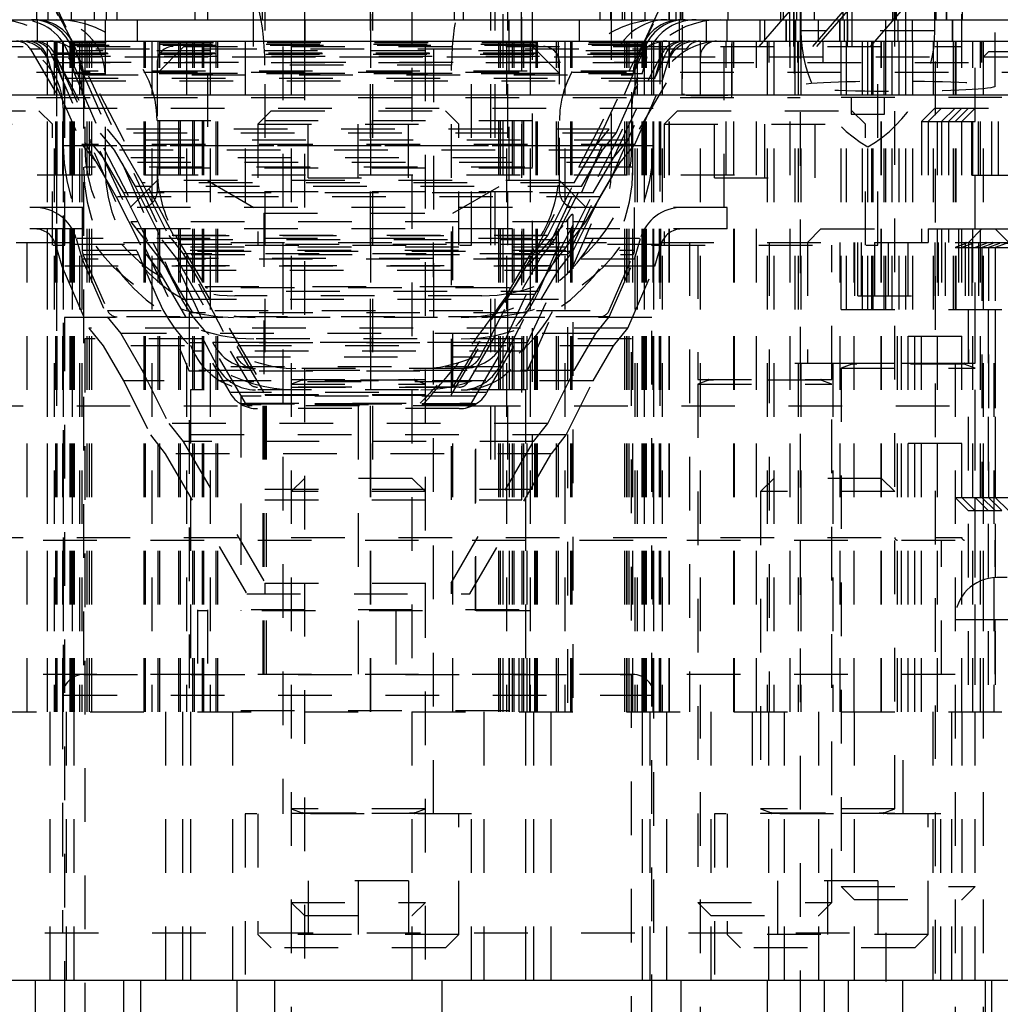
# Model space of a CAD drawing. Header units: inches. Extents: x 1772 to 2706, y -534 to -52.
# Tile 90 of 256: x 1942.15 to 1943.98, y -523.51 to -521.68. Entities that reach past the tile are written whole.
import ezdxf

# ---------------------------------------------------------------- set-up
doc = ezdxf.new("R2010")
doc.units = ezdxf.units.IN
doc.header["$LTSCALE"] = 0.5
doc.header["$MEASUREMENT"] = 0
doc.linetypes.add('HIDDEN', pattern=[0.225, 0.15, -0.075])
doc.layers.add('SID-M-H', color=4, linetype='HIDDEN')
doc.layers.add('SID-M-S', color=105, linetype='Continuous')

msp = doc.modelspace()

# ---------------------------------------------------------------- linework, layer by layer
at = {"layer": 'SID-M-H'}
for p, q in [((1943.59612, -521.67628), (1943.59612, -516.69628)), ((1943.97112, -521.80031), (1943.97112, -516.69628)), ((1942.18362, -519.19628), (1942.18362, -521.67628)), ((1942.60912, -519.19628), (1942.60912, -522.57128)), ((1942.60962, -519.19628), (1942.60962, -522.57128)), ((1942.8058, -519.19628), (1942.8058, -522.55128)), ((1942.80707, -522.96628), (1942.80707, -519.19628)), ((1942.80997, -519.19628), (1942.80997, -522.57128)), ((1943.02983, -519.19628), (1943.02983, -522.57128)), ((1943.03818, -519.19628), (1943.03818, -522.57128)), ((1943.05347, -522.96628), (1943.05347, -519.19628)), ((1943.06204, -519.19628), (1943.06204, -522.55128)), ((1943.08862, -522.57128), (1943.08862, -519.19628)), ((1943.10862, -522.55128), (1943.10862, -519.19628)), ((1943.38362, -519.19628), (1943.38362, -521.67628)), ((1943.57112, -521.67628), (1943.57112, -519.19628)), ((1943.78362, -521.72628), (1943.78362, -519.19628)), ((1943.90862, -522.96628), (1943.90862, -519.19628)), ((1942.27362, -520.47628), (1942.27362, -521.91128)), ((1942.31162, -520.47628), (1942.31162, -521.95128)), ((1943.25562, -521.95128), (1943.25562, -520.47628)), ((1943.29362, -521.91128), (1943.29362, -520.47628)), ((1942.17862, -520.67628), (1942.17862, -521.67628)), ((1942.19112, -520.67628), (1942.19112, -521.67628)), ((1942.20362, -520.67628), (1942.20362, -521.67628)), ((1942.28662, -520.67628), (1942.28662, -521.67628)), ((1943.28062, -521.67628), (1943.28062, -520.67628)), ((1943.36362, -521.67628), (1943.36362, -520.67628)), ((1943.37612, -521.67628), (1943.37612, -520.67628)), ((1943.38862, -521.67628), (1943.38862, -520.67628)), ((1943.57612, -521.67628), (1943.57612, -520.67628)), ((1943.60112, -521.67628), (1943.60112, -520.67628)), ((1943.78502, -521.67628), (1943.78502, -520.67628)), ((1943.91002, -521.67628), (1943.91002, -520.67628)), ((1942.68312, -520.72628), (1942.68312, -523.46628)), ((1942.88412, -523.46628), (1942.88412, -520.72628)), ((1943.46562, -522.02628), (1943.46562, -520.86767)), ((1943.38712, -520.88638), (1943.38712, -521.82128)), ((1943.48012, -521.82128), (1943.48012, -520.88638)), ((1942.47912, -520.97628), (1942.47912, -521.72628)), ((1942.50237, -520.97628), (1942.50237, -521.97628)), ((1942.58812, -521.72628), (1942.58812, -520.97628)), ((1942.97912, -520.97628), (1942.97912, -521.72628)), ((1943.06487, -521.97628), (1943.06487, -520.97628)), ((1943.08812, -521.72628), (1943.08812, -520.97628)), ((1943.38662, -520.97717), (1943.38662, -521.81604)), ((1943.48062, -521.81604), (1943.48062, -520.97717)), ((1943.58812, -521.72628), (1943.58812, -520.97628)), ((1942.20454, -521.17628), (1942.20454, -521.67628)), ((1942.24862, -521.17628), (1942.24862, -521.67628)), ((1942.31341, -521.17628), (1942.31341, -521.67628)), ((1942.33362, -521.17628), (1942.33362, -521.67628)), ((1943.23362, -521.17628), (1943.23362, -521.67628)), ((1943.25384, -521.17628), (1943.25384, -521.67628)), ((1943.31862, -521.67628), (1943.31862, -521.17628)), ((1943.3627, -521.17628), (1943.3627, -521.67628)), ((1943.60862, -521.23428), (1943.60862, -521.69678)), ((1943.85862, -521.69678), (1943.85862, -521.23428)), ((1943.60762, -521.24852), (1943.60762, -524.05428)), ((1943.85962, -524.05428), (1943.85962, -521.24852)), ((1943.68712, -521.34138), (1943.68712, -521.67628)), ((1943.78012, -521.67628), (1943.78012, -521.34138)), ((1943.78712, -521.34138), (1943.78712, -521.67628)), ((1943.88012, -521.67628), (1943.88012, -521.34138)), ((1943.47312, -521.67628), (1943.47312, -521.37229)), ((1943.68662, -521.40717), (1943.68662, -521.67628)), ((1943.78062, -521.67628), (1943.78062, -521.40717)), ((1943.78662, -521.40717), (1943.78662, -521.67628)), ((1943.88062, -521.67628), (1943.88062, -521.40717)), ((1943.90956, -521.40628), (1943.90956, -521.67628)), ((1942.29195, -521.67628), (1942.29195, -521.42628)), ((1942.60412, -521.42628), (1942.60412, -521.67628)), ((1942.96312, -521.67628), (1942.96312, -521.42628)), ((1943.27529, -521.42628), (1943.27529, -521.67628)), ((1943.63429, -521.67628), (1943.63429, -521.42628)), ((1943.60662, -521.47925), (1943.60662, -521.67628)), ((1943.86062, -521.67628), (1943.86062, -521.47925)), ((1942.18362, -521.57705), (1942.4472, -522.18213)), ((1943.12004, -522.18213), (1943.38362, -521.57705)), ((1942.19612, -521.59982), (1942.51199, -522.2772)), ((1943.05525, -522.2772), (1943.37112, -521.59982)), ((1942.20862, -521.63645), (1942.55652, -522.30475)), ((1943.01073, -522.30475), (1943.35862, -521.63645)), ((1942.68362, -521.65073), (1942.68362, -521.72628)), ((1942.88362, -521.65073), (1942.88362, -521.72628)), ((1943.59531, -521.65129), (1943.53037, -521.72628)), ((1943.59531, -521.72628), (1943.59531, -521.65129)), ((1943.69531, -521.65129), (1943.63037, -521.72628)), ((1943.63862, -521.72628), (1943.70404, -521.65073)), ((1943.69531, -521.72628), (1943.69531, -521.65129)), ((1943.70404, -521.72628), (1943.70404, -521.65073)), ((1943.73862, -521.72628), (1943.80404, -521.65073)), ((1943.80404, -521.72628), (1943.80404, -521.65073)), ((1942.18558, -521.71628), (1942.18558, -521.67628)), ((1942.37112, -521.67628), (1942.37112, -521.71628)), ((1942.68358, -521.67628), (1942.68358, -521.71628)), ((1942.68366, -521.67628), (1942.68366, -521.71628)), ((1942.88359, -521.67628), (1942.88359, -521.71628)), ((1942.88366, -521.67628), (1942.88366, -521.71628)), ((1943.19612, -521.71628), (1943.19612, -521.67628)), ((1943.38167, -521.67628), (1943.38167, -521.71628)), ((1943.43192, -521.67628), (1943.43192, -521.71628)), ((1943.47112, -521.71628), (1943.47112, -521.67628)), ((1943.53192, -521.67628), (1943.53192, -521.71628)), ((1943.54087, -521.67628), (1943.54087, -521.71628)), ((1943.58074, -521.67628), (1943.58074, -521.71628)), ((1943.58106, -521.67628), (1943.58106, -521.71628)), ((1943.59612, -521.67628), (1943.59612, -521.80031)), ((1943.59868, -521.67628), (1943.59868, -521.71628)), ((1943.64087, -521.67628), (1943.64087, -521.71628)), ((1943.68074, -521.67628), (1943.68074, -521.71628)), ((1943.6811, -521.67628), (1943.6811, -521.71628)), ((1943.68917, -521.67628), (1943.68917, -521.71628)), ((1943.6895, -521.67628), (1943.6895, -521.71628)), ((1943.69638, -521.71628), (1943.69638, -521.67628)), ((1943.76689, -521.71628), (1943.76689, -521.67628)), ((1943.76728, -521.71628), (1943.76728, -521.67628)), ((1943.78914, -521.67628), (1943.78914, -521.71628)), ((1943.7895, -521.67628), (1943.7895, -521.71628)), ((1943.81698, -521.71628), (1943.81698, -521.67628)), ((1943.8915, -521.71628), (1943.8915, -521.67628)), ((1943.89189, -521.71628), (1943.89189, -521.67628)), ((1943.85672, -521.69678), (1943.61052, -521.69678)), ((1941.65862, -521.72628), (1943.90862, -521.72628)), ((1942.20349, -521.71628), (1942.20349, -522.96628)), ((1942.20402, -522.96628), (1942.20402, -521.71628)), ((1942.21694, -521.71628), (1942.21694, -522.96628)), ((1942.21992, -522.96628), (1942.21992, -521.71628)), ((1942.22196, -522.96628), (1942.22196, -521.71628)), ((1942.23263, -522.96628), (1942.23263, -521.71628)), ((1942.23348, -521.71628), (1942.23348, -522.96628)), ((1942.23685, -522.09628), (1942.23685, -521.71628)), ((1942.24636, -522.96628), (1942.24636, -521.71628)), ((1943.31903, -521.72433), (1942.24821, -521.72433)), ((1942.24822, -522.96628), (1942.24822, -521.71628)), ((1942.24967, -522.96628), (1942.24967, -521.71628)), ((1942.25045, -521.71628), (1942.25045, -522.96628)), ((1942.25047, -522.96628), (1942.25047, -521.71628)), ((1942.25048, -522.96628), (1942.25048, -521.71628)), ((1942.25183, -522.96628), (1942.25183, -521.71628)), ((1942.25332, -521.72247), (1942.25768, -521.73412)), ((1943.31366, -521.71934), (1942.25359, -521.71934)), ((1942.25446, -522.96628), (1942.25446, -521.71628)), ((1943.31212, -521.72247), (1942.25513, -521.72247)), ((1942.26401, -521.71628), (1942.26401, -522.96628)), ((1942.26823, -521.71628), (1942.26823, -522.96628)), ((1942.27844, -522.96628), (1942.27844, -521.71628)), ((1942.28244, -522.96628), (1942.28244, -521.71628)), ((1942.28277, -522.96628), (1942.28277, -521.71628)), ((1942.28677, -522.96628), (1942.28677, -521.71628)), ((1942.38468, -522.96628), (1942.38468, -521.71628)), ((1942.38723, -522.96628), (1942.38723, -521.71628)), ((1942.39875, -521.71628), (1942.39875, -522.96628)), ((1942.45862, -521.72628), (1942.40862, -521.77628)), ((1942.41063, -522.96628), (1942.41063, -521.71628)), ((1942.41393, -522.96628), (1942.41393, -521.71628)), ((1942.44937, -522.96628), (1942.44937, -521.71628)), ((1942.45209, -522.96628), (1942.45209, -521.71628)), ((1942.46347, -521.71628), (1942.46347, -522.96628)), ((1942.47495, -522.96628), (1942.47495, -521.71628)), ((1942.47826, -522.96628), (1942.47826, -521.71628)), ((1942.49313, -522.96628), (1942.49313, -521.71628)), ((1942.49594, -522.96628), (1942.49594, -521.71628)), ((1942.50721, -521.71628), (1942.50721, -522.96628)), ((1942.51849, -522.96628), (1942.51849, -521.71628)), ((1942.52179, -522.96628), (1942.52179, -521.71628)), ((1942.57262, -521.71628), (1942.57262, -522.09628)), ((1942.643, -521.72628), (1942.643, -522.23012)), ((1942.65862, -521.71628), (1942.65862, -524.02828)), ((1942.90862, -524.02828), (1942.90862, -521.71628)), ((1942.92425, -522.23012), (1942.92425, -521.72628)), ((1942.99462, -522.09628), (1942.99462, -521.71628)), ((1943.04545, -522.96628), (1943.04545, -521.71628)), ((1943.04876, -522.96628), (1943.04876, -521.71628)), ((1943.06004, -521.71628), (1943.06004, -522.96628)), ((1943.0713, -522.96628), (1943.0713, -521.71628)), ((1943.07411, -522.96628), (1943.07411, -521.71628)), ((1943.08898, -522.96628), (1943.08898, -521.71628)), ((1943.09229, -522.96628), (1943.09229, -521.71628)), ((1943.10378, -521.71628), (1943.10378, -522.96628)), ((1943.15862, -521.77628), (1943.10862, -521.72628)), ((1943.11515, -522.96628), (1943.11515, -521.71628)), ((1943.11787, -522.96628), (1943.11787, -521.71628)), ((1943.15331, -522.96628), (1943.15331, -521.71628)), ((1943.15662, -522.96628), (1943.15662, -521.71628)), ((1943.16849, -521.71628), (1943.16849, -522.96628)), ((1943.18001, -522.96628), (1943.18001, -521.71628)), ((1943.18256, -522.96628), (1943.18256, -521.71628)), ((1943.28048, -522.96628), (1943.28048, -521.71628)), ((1943.28447, -522.96628), (1943.28447, -521.71628)), ((1943.28481, -522.96628), (1943.28481, -521.71628)), ((1943.2888, -522.96628), (1943.2888, -521.71628)), ((1943.29901, -521.71628), (1943.29901, -522.96628)), ((1943.30324, -521.71628), (1943.30324, -522.96628)), ((1943.30956, -521.73412), (1943.31393, -521.72247)), ((1943.31279, -522.96628), (1943.31279, -521.71628)), ((1943.31542, -522.96628), (1943.31542, -521.71628)), ((1943.31677, -522.96628), (1943.31677, -521.71628)), ((1943.31677, -521.71628), (1943.31677, -522.96628)), ((1943.31679, -522.96628), (1943.31679, -521.71628)), ((1943.31757, -522.96628), (1943.31757, -521.71628)), ((1943.31902, -522.96628), (1943.31902, -521.71628)), ((1943.32088, -522.96628), (1943.32088, -521.71628)), ((1943.33039, -521.71628), (1943.33039, -522.09628)), ((1943.33376, -521.71628), (1943.33376, -522.96628)), ((1943.33461, -522.96628), (1943.33461, -521.71628)), ((1943.34528, -522.96628), (1943.34528, -521.71628)), ((1943.34733, -522.96628), (1943.34733, -521.71628)), ((1943.3503, -521.71628), (1943.3503, -522.96628)), ((1943.36322, -522.96628), (1943.36322, -521.71628)), ((1943.36376, -522.96628), (1943.36376, -521.71628)), ((1943.42112, -521.71628), (1943.42112, -523.86628)), ((1943.46962, -521.96628), (1943.46962, -521.71628)), ((1943.48362, -522.96628), (1943.48362, -521.71628)), ((1943.52612, -522.96628), (1943.52612, -521.71628)), ((1943.54612, -521.71628), (1943.54612, -522.96628)), ((1943.54899, -521.71628), (1943.54899, -521.75628)), ((1943.55812, -521.71628), (1943.55812, -522.96628)), ((1943.58862, -522.96628), (1943.58862, -521.71628)), ((1943.59762, -521.71628), (1943.59762, -522.31628)), ((1943.60263, -521.71628), (1943.60263, -521.75628)), ((1943.60362, -521.71628), (1943.60362, -522.96628)), ((1943.60862, -521.71628), (1943.60862, -522.96628)), ((1943.6501, -521.75628), (1943.6501, -521.71628)), ((1943.68362, -522.21628), (1943.68362, -521.71628)), ((1943.69362, -522.21628), (1943.69362, -521.71628)), ((1943.72362, -522.21628), (1943.72362, -521.71628)), ((1943.73362, -522.21628), (1943.73362, -521.71628)), ((1943.74044, -521.71628), (1943.74044, -522.21628)), ((1943.74362, -522.21628), (1943.74362, -521.71628)), ((1943.75239, -522.09628), (1943.75239, -521.71628)), ((1943.75862, -522.96628), (1943.75862, -521.71628)), ((1943.75912, -522.96628), (1943.75912, -521.71628)), ((1943.76306, -521.71628), (1943.76306, -522.21628)), ((1943.76707, -522.21628), (1943.76707, -521.71628)), ((1943.77848, -521.71628), (1943.77848, -522.21628)), ((1943.79115, -521.71628), (1943.79115, -522.21628)), ((1943.80381, -521.71628), (1943.80381, -522.21628)), ((1943.81648, -521.71628), (1943.81648, -522.21628)), ((1943.85612, -522.21628), (1943.85612, -521.71628)), ((1943.86362, -522.96628), (1943.86362, -521.71628)), ((1943.89241, -521.71628), (1943.89241, -522.21628)), ((1943.89612, -521.71628), (1943.89612, -526.46628)), ((1943.89762, -521.71628), (1943.89762, -522.31628)), ((1943.92928, -522.96628), (1943.92928, -521.71628)), ((1943.93362, -523.46628), (1943.93362, -521.71628)), ((1943.94362, -522.96628), (1943.94362, -521.71628)), ((1943.94612, -521.75628), (1943.94612, -521.71628)), ((1943.94862, -521.71628), (1943.94862, -523.92628)), ((1944.44862, -521.74628), (1941.11862, -521.74628)), ((1942.1723, -521.73119), (1942.35971, -522.0532)), ((1943.3945, -521.73119), (1942.17275, -521.73119)), ((1942.20364, -521.7452), (1943.36361, -521.7452)), ((1942.20364, -521.7452), (1942.21685, -521.79104)), ((1942.21111, -521.7403), (1943.35614, -521.7403)), ((1942.21111, -521.7403), (1942.46862, -522.33145)), ((1942.21629, -521.73781), (1943.35095, -521.73781)), ((1942.21629, -521.73781), (1942.52104, -522.32322)), ((1942.21706, -521.73937), (1943.35018, -521.73937)), ((1942.21706, -521.73937), (1942.21925, -521.7452)), ((1942.21706, -521.73937), (1942.47574, -522.29411)), ((1942.21925, -521.7452), (1942.23099, -521.78595)), ((1942.21925, -521.7452), (1942.22004, -521.74847)), ((1942.22004, -521.74847), (1942.22081, -521.75628)), ((1942.2452, -521.74497), (1942.25456, -521.77746)), ((1943.32161, -521.74497), (1942.24563, -521.74497)), ((1942.25768, -521.73412), (1942.2687, -521.77236)), ((1943.30777, -521.73412), (1942.25948, -521.73412)), ((1943.04621, -522.32322), (1943.35095, -521.73781)), ((1943.09151, -522.29411), (1943.35018, -521.73937)), ((1943.09862, -522.33145), (1943.35614, -521.7403)), ((1943.20753, -522.0532), (1943.39495, -521.73119)), ((1943.29854, -521.77236), (1943.30956, -521.73412)), ((1943.31268, -521.77746), (1943.32205, -521.74497)), ((1943.33625, -521.78595), (1943.348, -521.7452)), ((1943.34643, -521.75628), (1943.3472, -521.74847)), ((1943.3472, -521.74847), (1943.348, -521.7452)), ((1943.348, -521.7452), (1943.35018, -521.73937)), ((1943.3504, -521.79104), (1943.36361, -521.7452)), ((1943.78362, -523.14697), (1943.78362, -521.74628)), ((1943.95862, -521.73628), (1943.94862, -521.74628)), ((1944.43862, -521.73628), (1943.95862, -521.73628)), ((1941.62112, -521.75628), (1943.94612, -521.75628)), ((1943.36048, -521.75605), (1942.20676, -521.75605)), ((1942.22081, -521.75628), (1942.22081, -522.39628)), ((1942.40862, -521.75628), (1942.40862, -521.99628)), ((1942.95585, -521.76128), (1942.61139, -521.76128)), ((1942.95762, -522.57128), (1942.95762, -521.76128)), ((1943.15862, -521.99628), (1943.15862, -521.75628)), ((1943.34643, -522.39628), (1943.34643, -521.75628)), ((1940.78362, -521.77411), (1944.78362, -521.77411)), ((1943.31268, -521.77746), (1942.25456, -521.77746)), ((1942.25456, -521.77746), (1942.30271, -521.88799)), ((1943.29854, -521.77236), (1942.2687, -521.77236)), ((1942.27162, -521.77928), (1942.27162, -522.96628)), ((1942.27337, -521.77928), (1943.29387, -521.77928)), ((1943.15862, -521.77628), (1942.40862, -521.77628)), ((1943.26453, -521.88799), (1943.31268, -521.77746)), ((1943.29562, -522.96628), (1943.29562, -521.77928)), ((1943.3504, -521.79104), (1942.21685, -521.79104)), ((1942.21685, -521.79104), (1942.26823, -521.90899)), ((1943.33625, -521.78595), (1942.23099, -521.78595)), ((1943.29902, -521.90899), (1943.3504, -521.79104)), ((1940.78362, -521.82128), (1943.60762, -521.82128)), ((1944.78362, -521.82128), (1943.60762, -521.82128)), ((1943.70262, -521.82128), (1943.70262, -521.85228)), ((1943.76462, -521.85228), (1943.76462, -521.82128)), ((1941.86335, -521.84628), (1942.18835, -521.84628)), ((1942.21335, -521.87128), (1942.18835, -521.84628)), ((1942.23362, -521.84128), (1942.23362, -522.96628)), ((1942.23407, -521.84128), (1943.33318, -521.84128)), ((1942.62112, -521.84628), (1942.59612, -521.87128)), ((1942.62112, -521.84628), (1942.94612, -521.84628)), ((1942.68987, -521.97128), (1942.68987, -521.84628)), ((1942.78362, -521.97128), (1942.78362, -521.84628)), ((1942.87737, -521.97128), (1942.87737, -521.84628)), ((1942.97112, -521.87128), (1942.94612, -521.84628)), ((1943.33362, -522.96628), (1943.33362, -521.84128)), ((1943.37889, -521.84628), (1943.35389, -521.87128)), ((1943.37889, -521.84628), (1943.70389, -521.84628)), ((1943.44764, -521.97128), (1943.44764, -521.84628)), ((1943.54139, -521.97128), (1943.54139, -521.84628)), ((1943.63514, -521.97128), (1943.63514, -521.84628)), ((1943.70262, -521.85228), (1943.76462, -521.85228)), ((1943.72889, -521.87128), (1943.70389, -521.84628)), ((1943.85862, -521.84128), (1943.83362, -521.86628)), ((1943.87112, -521.84128), (1943.84612, -521.86628)), ((1943.85862, -521.84128), (1944.34612, -521.84128)), ((1943.89612, -521.84128), (1943.87112, -521.86628)), ((1943.90862, -521.84128), (1943.88362, -521.86628)), ((1943.92112, -521.84128), (1943.89612, -521.86628)), ((1943.93362, -521.84128), (1943.90862, -521.86628)), ((1943.92737, -521.96628), (1943.92737, -521.84128)), ((1943.93987, -521.96628), (1943.93987, -521.84128)), ((1943.96487, -521.96628), (1943.96487, -521.84128)), ((1943.97737, -521.96628), (1943.97737, -521.84128)), ((1941.83835, -521.87128), (1942.21335, -521.87128)), ((1942.21335, -522.09628), (1942.21335, -521.87128)), ((1942.40862, -521.86428), (1943.15862, -521.86428)), ((1942.59612, -521.87128), (1942.97112, -521.87128)), ((1942.59612, -521.87128), (1942.59612, -522.09628)), ((1942.97112, -522.09628), (1942.97112, -521.87128)), ((1943.35389, -521.87128), (1943.72889, -521.87128)), ((1943.35389, -521.87128), (1943.35389, -522.09628)), ((1943.72889, -522.09628), (1943.72889, -521.87128)), ((1943.83362, -521.86628), (1944.37112, -521.86628)), ((1943.83362, -521.86628), (1943.83362, -522.09128)), ((1943.84612, -521.86628), (1943.84612, -522.09128)), ((1943.87112, -521.86628), (1943.87112, -522.21628)), ((1943.88362, -521.86628), (1943.88362, -522.09128)), ((1943.26453, -521.88799), (1942.30271, -521.88799)), ((1942.30271, -521.88799), (1942.32853, -521.91972)), ((1943.2516, -521.88012), (1942.31565, -521.88012)), ((1942.31565, -521.88012), (1942.34091, -521.91117)), ((1943.22633, -521.91117), (1943.2516, -521.88012)), ((1943.23871, -521.91972), (1943.26453, -521.88799)), ((1943.33318, -521.91128), (1942.23407, -521.91128)), ((1943.29902, -521.90899), (1942.26823, -521.90899)), ((1942.26823, -521.90899), (1942.29552, -521.94253)), ((1943.28608, -521.90112), (1942.28116, -521.90112)), ((1942.28116, -521.90112), (1942.3079, -521.93398)), ((1943.22633, -521.91117), (1942.34091, -521.91117)), ((1942.34091, -521.91117), (1942.38096, -521.98012)), ((1943.18629, -521.98012), (1943.22633, -521.91117)), ((1943.25935, -521.93398), (1943.28608, -521.90112)), ((1943.27172, -521.94253), (1943.29902, -521.90899)), ((1943.23871, -521.91972), (1942.32853, -521.91972)), ((1942.32853, -521.91972), (1942.36775, -521.98725)), ((1943.19949, -521.98725), (1943.23871, -521.91972)), ((1943.27172, -521.94253), (1942.29552, -521.94253)), ((1942.29552, -521.94253), (1942.33254, -522.00627)), ((1943.25935, -521.93398), (1942.3079, -521.93398)), ((1942.3079, -521.93398), (1942.34574, -521.99913)), ((1943.2215, -521.99913), (1943.25935, -521.93398)), ((1943.2347, -522.00627), (1943.27172, -521.94253)), ((1943.48512, -521.96628), (1942.08212, -521.96628)), ((1943.29387, -521.95128), (1942.27337, -521.95128)), ((1942.40862, -521.95245), (1943.15862, -521.95245)), ((1943.48512, -522.96628), (1943.48512, -521.96628)), ((1943.92737, -521.96628), (1944.04312, -521.96628)), ((1942.40862, -521.97628), (1942.35862, -522.02628)), ((1943.19949, -521.98725), (1942.36775, -521.98725)), ((1942.36775, -521.98725), (1942.41757, -522.08673)), ((1943.18629, -521.98012), (1942.38096, -521.98012)), ((1942.38096, -521.98012), (1942.43032, -522.07869)), ((1943.15862, -521.97628), (1942.40862, -521.97628)), ((1942.50237, -521.97628), (1942.60762, -522.03704)), ((1942.68987, -521.97128), (1942.87737, -521.97128)), ((1942.95962, -522.03704), (1943.06487, -521.97628)), ((1943.13693, -522.07869), (1943.18629, -521.98012)), ((1943.14967, -522.08673), (1943.19949, -521.98725)), ((1943.20862, -522.02628), (1943.15862, -521.97628)), ((1943.44764, -521.97128), (1943.63514, -521.97128)), ((1943.2215, -521.99913), (1942.34574, -521.99913)), ((1942.34574, -521.99913), (1942.39633, -522.10015)), ((1942.40862, -521.99628), (1943.15862, -521.99628)), ((1943.17092, -522.10015), (1943.2215, -521.99913)), ((1943.2347, -522.00627), (1942.33254, -522.00627)), ((1942.33254, -522.00627), (1942.38358, -522.1082)), ((1943.18366, -522.1082), (1943.2347, -522.00627)), ((1943.47112, -522.02628), (1942.09612, -522.02628)), ((1942.2687, -522.02628), (1942.2687, -522.10567)), ((1942.60762, -522.03704), (1942.95962, -522.03704)), ((1942.60762, -522.03704), (1942.60762, -522.36176)), ((1942.95962, -522.36176), (1942.95962, -522.03704)), ((1943.18362, -522.04037), (1943.18362, -522.96628)), ((1943.29854, -522.10567), (1943.29854, -522.02628)), ((1943.47112, -522.06628), (1943.47112, -522.02628)), ((1943.17129, -522.0532), (1942.35971, -522.0532)), ((1942.35971, -522.0532), (1942.42366, -522.1352)), ((1943.1001, -522.1352), (1943.17129, -522.0532)), ((1943.17129, -522.0532), (1943.17362, -522.04953)), ((1943.17362, -522.04953), (1943.17362, -522.96628)), ((1943.20753, -522.0532), (1943.18362, -522.0532)), ((1943.18362, -522.08386), (1943.20753, -522.0532)), ((1943.47112, -522.06628), (1942.09612, -522.06628)), ((1943.13693, -522.07869), (1942.43032, -522.07869)), ((1942.43032, -522.07869), (1942.45687, -522.11274)), ((1942.44257, -522.07823), (1942.60762, -522.36176)), ((1942.443, -522.07823), (1943.12424, -522.07823)), ((1942.95962, -522.36176), (1943.12468, -522.07823)), ((1943.11038, -522.11274), (1943.13693, -522.07869)), ((1943.64612, -522.06628), (1943.62112, -522.09128)), ((1943.64612, -522.06628), (1943.94612, -522.06628)), ((1943.71487, -522.19128), (1943.71487, -522.06628)), ((1943.80862, -522.19128), (1943.80862, -522.06628)), ((1943.90237, -522.06628), (1943.90237, -522.21628)), ((1943.94612, -522.06628), (1943.92112, -522.09128)), ((1943.94612, -522.06628), (1944.39612, -522.06628)), ((1943.99612, -522.09128), (1943.97112, -522.06628)), ((1941.14612, -522.09128), (1944.49612, -522.09128)), ((1941.81485, -522.09628), (1942.23685, -522.09628)), ((1942.16635, -522.96628), (1942.16635, -522.09128)), ((1943.348, -522.0952), (1942.21925, -522.0952)), ((1942.21925, -522.0952), (1942.23099, -522.13595)), ((1942.25768, -522.08412), (1942.2687, -522.12236)), ((1943.30777, -522.08412), (1942.25948, -522.08412)), ((1943.14967, -522.08673), (1942.41757, -522.08673)), ((1942.41757, -522.08673), (1942.44442, -522.12116)), ((1942.57262, -522.09628), (1942.99462, -522.09628)), ((1942.64312, -522.09128), (1942.64312, -523.15628)), ((1942.92412, -523.15628), (1942.92412, -522.09128)), ((1943.12283, -522.12116), (1943.14967, -522.08673)), ((1943.14358, -522.1352), (1943.17783, -522.09128)), ((1943.29854, -522.12236), (1943.30956, -522.08412)), ((1943.33039, -522.09628), (1943.75239, -522.09628)), ((1943.33625, -522.13595), (1943.348, -522.0952)), ((1943.40089, -522.09128), (1943.40089, -522.96628)), ((1943.41639, -522.09628), (1943.41639, -522.34667)), ((1943.54931, -522.09128), (1943.54931, -522.96628)), ((1943.62112, -522.09128), (1943.62112, -522.31628)), ((1943.66639, -522.34667), (1943.66639, -522.09628)), ((1943.68189, -522.96628), (1943.68189, -522.09128)), ((1943.70831, -522.96628), (1943.70831, -522.09128)), ((1943.70862, -522.09128), (1943.70862, -522.21628)), ((1943.72112, -522.09128), (1943.72112, -522.21628)), ((1943.74612, -522.09128), (1943.74612, -522.21628)), ((1943.77112, -522.09128), (1943.77112, -522.21628)), ((1943.85862, -522.09128), (1943.85862, -522.21628)), ((1943.86487, -522.09128), (1943.86487, -522.21628)), ((1943.87737, -522.09128), (1943.87737, -522.21628)), ((1943.89612, -522.09167), (1944.30862, -522.09167)), ((1943.91643, -522.0932), (1943.89612, -522.10059)), ((1943.92893, -522.0932), (1943.90862, -522.10059)), ((1943.91487, -522.09128), (1943.91487, -522.21628)), ((1944.28787, -522.0932), (1943.91687, -522.0932)), ((1943.92112, -522.09128), (1943.92112, -522.31628)), ((1943.92737, -522.09128), (1943.92737, -522.21628)), ((1943.95393, -522.0932), (1943.93362, -522.10059)), ((1943.93987, -522.09128), (1943.93987, -522.21628)), ((1943.94612, -522.09128), (1943.94612, -522.09167)), ((1943.96643, -522.0932), (1943.94612, -522.10059)), ((1943.95862, -522.09128), (1943.95862, -522.09167)), ((1943.97893, -522.0932), (1943.95862, -522.10059)), ((1943.97112, -522.09128), (1943.97112, -522.09167)), ((1943.99143, -522.0932), (1943.97112, -522.10059)), ((1942.27037, -522.11366), (1942.31587, -522.21811)), ((1942.27046, -522.10567), (1943.29678, -522.10567)), ((1942.27212, -522.11366), (1943.29512, -522.11366)), ((1943.18366, -522.1082), (1942.38358, -522.1082)), ((1942.38358, -522.1082), (1942.41121, -522.14362)), ((1943.17092, -522.10015), (1942.39633, -522.10015)), ((1943.11038, -522.11274), (1942.45687, -522.11274)), ((1942.45687, -522.11274), (1942.61029, -522.37628)), ((1942.95696, -522.37628), (1943.11038, -522.11274)), ((1943.15604, -522.14362), (1943.18366, -522.1082)), ((1943.25138, -522.21811), (1943.29688, -522.11366)), ((1943.89612, -522.10059), (1944.30862, -522.10059)), ((1943.94612, -522.10059), (1943.94612, -522.56678)), ((1943.95862, -522.10059), (1943.95862, -522.56678)), ((1943.97112, -522.10059), (1943.97112, -522.56678)), ((1943.29854, -522.12236), (1942.2687, -522.12236)), ((1942.2687, -522.12236), (1942.31565, -522.23012)), ((1943.12283, -522.12116), (1942.44442, -522.12116)), ((1942.44442, -522.12116), (1942.57841, -522.35134)), ((1942.98883, -522.35134), (1943.12283, -522.12116)), ((1943.2516, -522.23012), (1943.29854, -522.12236)), ((1943.33625, -522.13595), (1942.23099, -522.13595)), ((1942.23099, -522.13595), (1942.28116, -522.25112)), ((1943.15604, -522.14362), (1942.41121, -522.14362)), ((1942.41121, -522.14362), (1942.54384, -522.37146)), ((1943.14358, -522.1352), (1942.42366, -522.1352)), ((1942.42366, -522.1352), (1942.57275, -522.39131)), ((1942.99449, -522.39131), (1943.14358, -522.1352)), ((1943.0234, -522.37146), (1943.15604, -522.14362)), ((1943.28608, -522.25112), (1943.33625, -522.13595)), ((1942.44905, -522.18213), (1943.1182, -522.18213)), ((1942.4982, -522.17379), (1943.06905, -522.17379)), ((1943.06473, -522.17628), (1942.50252, -522.17628)), ((1943.11262, -522.18838), (1943.06547, -522.18838)), ((1943.06547, -522.96628), (1943.06547, -522.18838)), ((1943.11262, -522.96628), (1943.11262, -522.18838)), ((1943.15671, -522.1981), (1942.41053, -522.1981)), ((1943.01362, -522.19128), (1942.55362, -522.19128)), ((1943.71487, -522.19128), (1943.90237, -522.19128)), ((1942.31587, -522.21811), (1943.25138, -522.21811)), ((1943.09862, -522.22253), (1942.46862, -522.22253)), ((1942.46862, -522.22253), (1942.46862, -522.96628)), ((1943.09862, -522.96628), (1943.09862, -522.22253)), ((1943.68362, -522.21628), (1944.52112, -522.21628)), ((1943.78862, -522.96628), (1943.78862, -522.21628)), ((1943.79612, -522.96628), (1943.79612, -522.21628)), ((1943.80862, -522.96628), (1943.80862, -522.21628)), ((1943.82112, -522.96628), (1943.82112, -522.21628)), ((1943.83362, -522.96628), (1943.83362, -522.21628)), ((1943.92062, -522.21628), (1943.92062, -522.96628)), ((1943.93312, -522.21628), (1943.93312, -522.96628)), ((1943.9332, -522.21628), (1943.9332, -522.96628)), ((1943.95812, -522.21628), (1943.95812, -522.96628)), ((1943.97062, -522.21628), (1943.97062, -522.96628)), ((1943.33112, -522.23128), (1942.23612, -522.23128)), ((1942.23612, -522.23128), (1942.23612, -523.95628)), ((1943.2516, -522.23012), (1942.31565, -522.23012)), ((1942.31565, -522.23012), (1942.34091, -522.26117)), ((1943.22633, -522.26117), (1943.2516, -522.23012)), ((1943.33112, -523.95628), (1943.33112, -522.23128)), ((1943.28608, -522.25112), (1942.28116, -522.25112)), ((1942.28116, -522.25112), (1942.3079, -522.28398)), ((1943.22633, -522.26117), (1942.34091, -522.26117)), ((1942.34091, -522.26117), (1942.38096, -522.33012)), ((1943.18629, -522.33012), (1943.22633, -522.26117)), ((1943.25935, -522.28398), (1943.28608, -522.25112)), ((1943.29312, -522.27128), (1942.27412, -522.27128)), ((1942.27412, -522.27128), (1942.27412, -523.99628)), ((1943.09862, -522.27884), (1942.46862, -522.27884)), ((1942.51245, -522.2772), (1943.05479, -522.2772)), ((1943.29312, -523.99628), (1943.29312, -522.27128)), ((1943.80862, -522.26628), (1943.90862, -522.26628)), ((1943.25935, -522.28398), (1942.3079, -522.28398)), ((1942.3079, -522.28398), (1942.34574, -522.34913)), ((1943.09105, -522.29411), (1942.47619, -522.29411)), ((1943.2215, -522.34913), (1943.25935, -522.28398)), ((1942.55697, -522.30475), (1943.01028, -522.30475)), ((1943.59762, -522.31628), (1944.44462, -522.31628)), ((1943.66812, -522.31628), (1943.66812, -522.96628)), ((1943.68362, -522.31628), (1943.68362, -522.31667)), ((1943.68362, -522.31667), (1943.93362, -522.31667)), ((1943.94912, -522.96628), (1943.94912, -522.31628)), ((1943.96812, -522.31628), (1943.96812, -522.96628)), ((1943.18629, -522.33012), (1942.38096, -522.33012)), ((1942.38096, -522.33012), (1942.43032, -522.42869)), ((1943.09862, -522.33145), (1942.46862, -522.33145)), ((1943.04576, -522.32322), (1942.52148, -522.32322)), ((1942.97822, -522.32628), (1942.58903, -522.32628)), ((1943.13693, -522.42869), (1943.18629, -522.33012)), ((1943.70393, -522.3182), (1943.68362, -522.32559)), ((1943.68362, -522.32559), (1943.93362, -522.32559)), ((1943.68362, -522.32559), (1943.68362, -523.29178)), ((1943.91287, -522.3182), (1943.70437, -522.3182)), ((1943.93362, -522.32559), (1943.91332, -522.3182)), ((1943.2215, -522.34913), (1942.34574, -522.34913)), ((1942.34574, -522.34913), (1942.39633, -522.45015)), ((1942.98883, -522.35134), (1942.57841, -522.35134)), ((1942.65862, -522.34667), (1942.90862, -522.34667)), ((1942.67893, -522.3482), (1942.65862, -522.35559)), ((1942.88787, -522.3482), (1942.67937, -522.3482)), ((1942.90862, -522.35559), (1942.88832, -522.3482)), ((1943.17092, -522.45015), (1943.2215, -522.34913)), ((1943.41639, -522.34667), (1943.66639, -522.34667)), ((1943.4367, -522.3482), (1943.41639, -522.35559)), ((1943.64564, -522.3482), (1943.43715, -522.3482)), ((1943.66639, -522.35559), (1943.64609, -522.3482)), ((1943.09612, -522.36628), (1942.47112, -522.36628)), ((1942.47112, -522.36628), (1942.47112, -523.66628)), ((1943.02165, -522.37146), (1942.54559, -522.37146)), ((1942.97155, -522.36128), (1942.5957, -522.36128)), ((1942.95962, -522.36176), (1942.60762, -522.36176)), ((1942.65862, -522.35559), (1942.90862, -522.35559)), ((1943.09612, -523.66628), (1943.09612, -522.36628)), ((1943.41639, -522.35559), (1943.66639, -522.35559)), ((1943.41639, -522.35559), (1943.41639, -523.32178)), ((1943.66639, -523.32178), (1943.66639, -522.35559)), ((1943.00237, -522.37777), (1942.56487, -522.37777)), ((1942.56487, -522.37777), (1942.56487, -522.77828)), ((1942.57275, -522.39131), (1942.99449, -522.39131)), ((1942.60962, -522.37514), (1942.95762, -522.37514)), ((1942.61029, -522.37628), (1942.95696, -522.37628)), ((1943.00237, -522.77828), (1943.00237, -522.37777)), ((1941.65862, -522.39628), (1942.5814, -522.39628)), ((1942.56462, -522.3926), (1943.00262, -522.3926)), ((1942.56462, -522.3926), (1942.56462, -522.77628)), ((1943.00237, -522.39228), (1942.56487, -522.39228)), ((1943.00237, -522.39428), (1942.56487, -522.39428)), ((1942.98585, -522.39628), (1942.5814, -522.39628)), ((1942.97155, -522.40128), (1942.5957, -522.40128)), ((1942.60562, -522.39628), (1942.60562, -522.96628)), ((1942.60762, -522.39628), (1942.60762, -522.96628)), ((1942.61212, -522.39628), (1942.61212, -522.96628)), ((1942.78362, -522.39628), (1942.78362, -522.96628)), ((1942.8063, -522.96628), (1942.8063, -522.39628)), ((1942.95962, -522.96628), (1942.95962, -522.39628)), ((1942.98585, -522.39628), (1943.90862, -522.39628)), ((1943.00262, -522.77628), (1943.00262, -522.3926)), ((1943.13693, -522.42869), (1942.43032, -522.42869)), ((1942.43032, -522.42869), (1942.45687, -522.46274)), ((1943.11038, -522.46274), (1943.13693, -522.42869)), ((1943.17092, -522.45015), (1942.39633, -522.45015)), ((1942.39633, -522.45015), (1942.42366, -522.4852)), ((1943.11038, -522.46274), (1942.45687, -522.46274)), ((1942.45687, -522.46274), (1942.61029, -522.72628)), ((1942.95696, -522.72628), (1943.11038, -522.46274)), ((1943.14358, -522.4852), (1943.17092, -522.45015)), ((1943.90862, -522.46628), (1943.80862, -522.46628)), ((1943.14358, -522.4852), (1942.42366, -522.4852)), ((1942.42366, -522.4852), (1942.57565, -522.74628)), ((1942.9916, -522.74628), (1943.14358, -522.4852)), ((1942.68312, -522.53128), (1942.65862, -522.55578)), ((1942.88412, -522.53128), (1942.68312, -522.53128)), ((1942.90862, -522.55578), (1942.88412, -522.53128)), ((1943.55812, -522.53128), (1943.53362, -522.55578)), ((1943.75912, -522.53128), (1943.55812, -522.53128)), ((1943.78362, -522.55578), (1943.75912, -522.53128)), ((1942.60962, -522.55128), (1943.10862, -522.55128)), ((1942.90862, -522.55578), (1942.65862, -522.55578)), ((1943.78362, -522.55578), (1943.53362, -522.55578)), ((1943.53362, -522.55578), (1943.53362, -523.14697)), ((1942.60912, -522.57128), (1943.08862, -522.57128)), ((1943.89612, -522.56678), (1944.30862, -522.56678)), ((1943.89612, -522.56678), (1943.92062, -522.59128)), ((1943.90862, -522.56678), (1943.93312, -522.59128)), ((1943.93362, -522.56678), (1943.95812, -522.59128)), ((1943.94612, -522.56678), (1943.97062, -522.59128)), ((1943.95862, -522.56678), (1943.98312, -522.59128)), ((1943.97112, -522.56678), (1943.99562, -522.59128)), ((1943.92062, -522.59128), (1943.98312, -522.59128)), ((1941.59612, -522.64628), (1943.97112, -522.64628)), ((1941.65862, -522.64128), (1943.90862, -522.64128)), ((1943.87112, -522.89628), (1943.87112, -522.64628)), ((1943.97112, -522.89628), (1943.97112, -522.64628)), ((1944.19312, -522.71628), (1943.97412, -522.71628)), ((1942.60962, -522.72628), (1942.95762, -522.72628)), ((1942.60962, -522.72628), (1942.60962, -522.74628)), ((1942.95762, -522.74628), (1942.95762, -522.72628)), ((1942.57565, -522.74628), (1942.9916, -522.74628)), ((1943.08362, -522.77628), (1942.48362, -522.77628)), ((1942.48362, -522.77628), (1942.48362, -522.96628)), ((1942.50262, -522.77628), (1942.50262, -522.96628)), ((1943.06462, -522.96628), (1943.06462, -522.77628)), ((1943.08362, -522.96628), (1943.08362, -522.77628)), ((1943.10362, -522.77828), (1942.48362, -522.77828)), ((1942.85362, -522.77828), (1942.85362, -522.96628)), ((1943.10362, -522.96628), (1943.10362, -522.77828)), ((1943.89656, -522.79428), (1944.27069, -522.79428)), ((1941.59612, -522.89628), (1943.97112, -522.89628)), ((1942.27181, -522.89681), (1943.29543, -522.89681)), ((1942.23244, -522.93618), (1942.23244, -523.37862)), ((1943.33436, -522.93618), (1942.23289, -522.93618)), ((1943.3348, -523.37862), (1943.3348, -522.93618)), ((1940.28362, -522.96628), (1945.28362, -522.96628)), ((1942.20862, -522.96628), (1942.20862, -523.46628)), ((1942.23987, -526.46628), (1942.23987, -522.96628)), ((1942.25362, -522.96628), (1942.25362, -523.46628)), ((1942.42425, -522.96628), (1942.42425, -523.46628)), ((1942.45612, -522.96628), (1942.45612, -523.46628)), ((1943.06462, -522.96428), (1942.50262, -522.96428)), ((1942.54925, -522.96628), (1942.54925, -523.46628)), ((1943.018, -523.46628), (1943.018, -522.96628)), ((1943.11112, -523.46628), (1943.11112, -522.96628)), ((1943.143, -523.46628), (1943.143, -522.96628)), ((1943.31362, -523.46628), (1943.31362, -522.96628)), ((1943.32737, -522.96628), (1943.32737, -526.46628)), ((1943.35862, -523.46628), (1943.35862, -522.96628)), ((1943.44089, -522.96628), (1943.44089, -523.46628)), ((1943.51812, -522.96628), (1943.51812, -523.15628)), ((1943.54925, -523.46628), (1943.54925, -522.96628)), ((1943.57737, -522.96628), (1943.57737, -523.46628)), ((1943.64189, -523.46628), (1943.64189, -522.96628)), ((1943.70812, -522.96628), (1943.70812, -523.46628)), ((1943.79912, -523.15628), (1943.79912, -522.96628)), ((1943.85487, -522.96628), (1943.85487, -526.46628)), ((1943.88987, -523.46628), (1943.88987, -522.96628)), ((1943.90912, -523.46628), (1943.90912, -522.96628)), ((1942.99462, -523.15628), (1942.57262, -523.15628)), ((1942.57262, -523.15628), (1942.57262, -523.46628)), ((1942.59612, -523.15628), (1942.59612, -523.38128)), ((1942.90862, -523.14697), (1942.65862, -523.14697)), ((1942.65862, -523.14697), (1942.67893, -523.15436)), ((1942.90862, -523.15588), (1942.65862, -523.15588)), ((1942.67937, -523.15436), (1942.88787, -523.15436)), ((1942.88832, -523.15436), (1942.90862, -523.14697)), ((1942.97112, -523.38128), (1942.97112, -523.15628)), ((1942.99462, -523.46628), (1942.99462, -523.15628)), ((1943.86962, -523.15628), (1943.44762, -523.15628)), ((1943.44762, -523.15628), (1943.44762, -523.46628)), ((1943.47112, -523.15628), (1943.47112, -523.38128)), ((1943.78362, -523.14697), (1943.53362, -523.14697)), ((1943.53362, -523.14697), (1943.55393, -523.15436)), ((1943.78362, -523.15588), (1943.53362, -523.15588)), ((1943.53362, -523.15588), (1943.53362, -523.15628)), ((1943.55437, -523.15436), (1943.76287, -523.15436)), ((1943.76332, -523.15436), (1943.78362, -523.14697)), ((1943.78362, -523.15628), (1943.78362, -523.15588)), ((1943.84612, -523.38128), (1943.84612, -523.15628)), ((1943.86962, -523.46628), (1943.86962, -523.15628)), ((1942.87737, -523.28128), (1942.68987, -523.28128)), ((1942.68987, -523.28128), (1942.68987, -523.40628)), ((1942.78362, -523.28128), (1942.78362, -523.40628)), ((1942.87737, -523.28128), (1942.87737, -523.40628)), ((1943.75237, -523.28128), (1943.56487, -523.28128)), ((1943.56487, -523.28128), (1943.56487, -523.40628)), ((1943.65862, -523.28128), (1943.65862, -523.40628)), ((1943.75237, -523.28128), (1943.75237, -523.40628)), ((1943.68362, -523.29178), (1943.93362, -523.29178)), ((1943.68362, -523.29178), (1943.70812, -523.31628)), ((1943.90912, -523.31628), (1943.93362, -523.29178)), ((1942.65862, -523.32178), (1942.90862, -523.32178)), ((1942.65862, -523.32178), (1942.68312, -523.34628)), ((1942.88412, -523.34628), (1942.90862, -523.32178)), ((1943.41639, -523.32178), (1943.66639, -523.32178)), ((1943.41639, -523.32178), (1943.44089, -523.34628)), ((1943.64189, -523.34628), (1943.66639, -523.32178)), ((1943.70812, -523.31628), (1943.90912, -523.31628)), ((1942.68312, -523.34628), (1942.88412, -523.34628)), ((1943.44089, -523.34628), (1943.64189, -523.34628)), ((1941.79937, -523.37862), (1943.76787, -523.37862)), ((1942.97112, -523.38128), (1942.59612, -523.38128)), ((1942.59612, -523.38128), (1942.62112, -523.40628)), ((1942.94612, -523.40628), (1942.97112, -523.38128)), ((1943.84612, -523.38128), (1943.47112, -523.38128)), ((1943.47112, -523.38128), (1943.49612, -523.40628)), ((1943.76787, -523.86881), (1943.76787, -523.37862)), ((1943.82112, -523.40628), (1943.84612, -523.38128)), ((1942.94612, -523.40628), (1942.62112, -523.40628)), ((1943.82112, -523.40628), (1943.49612, -523.40628)), ((1942.1821, -523.96628), (1942.1821, -523.46628)), ((1942.34612, -523.46628), (1942.34612, -526.46628)), ((1942.37737, -523.46628), (1942.37737, -526.46628)), ((1942.55707, -523.46628), (1942.55707, -526.46628)), ((1942.62737, -523.46628), (1942.62737, -523.96628)), ((1942.93987, -523.96628), (1942.93987, -523.46628)), ((1943.01017, -526.46628), (1943.01017, -523.46628)), ((1943.18987, -526.46628), (1943.18987, -523.46628)), ((1943.22112, -526.46628), (1943.22112, -523.46628)), ((1943.38514, -523.46628), (1943.38514, -523.96628)), ((1943.49457, -526.46628), (1943.49457, -523.46628)), ((1943.54612, -523.46628), (1943.54612, -526.46628)), ((1943.59612, -526.46628), (1943.59612, -523.46628)), ((1943.65237, -523.46628), (1943.65237, -523.96628)), ((1943.69764, -523.96628), (1943.69764, -523.46628)), ((1943.79862, -525.15028), (1943.79862, -523.46628)), ((1943.92112, -526.46628), (1943.92112, -523.46628)), ((1943.95237, -523.46628), (1943.95237, -523.84128)), ((1943.96487, -523.96628), (1943.96487, -523.46628))]:
    msp.add_line(p, q, dxfattribs=at)
for centre, radius, start, end in [((1942.10962, -521.76128), 0.5, 0, 32.0052), ((1943.45762, -521.76128), 0.5, 147.9948, 180), ((1942.10862, -521.84128), 0.165, 0, 90), ((1942.15391, -521.77128), 0.095, 16.07885, 90), ((1942.17444, -521.75628), 0.08, 23.53873, 90), ((1942.18081, -521.75628), 0.08, 25, 90), ((1942.20862, -521.77928), 0.103, 0, 90), ((1942.22062, -521.86428), 0.188, 0, 90), ((1943.34662, -521.86428), 0.188, 90, 180), ((1943.35862, -521.77928), 0.103, 90, 180), ((1943.45862, -521.84128), 0.165, 90, 180), ((1943.38643, -521.75628), 0.08, 90, 155), ((1943.39281, -521.75628), 0.08, 90, 156.46127), ((1943.41333, -521.77128), 0.095, 90, 163.92115), ((1943.85862, -521.69678), 0.25, 180, 240), ((1943.60862, -521.69678), 0.25, 300, 0), ((1942.10862, -521.84128), 0.125, 0, 90), ((1942.14637, -521.74628), 0.03, 30.2, 90), ((1942.15391, -521.77128), 0.055, 16.07885, 90), ((1942.1652, -521.75628), 0.04, 16.07885, 90), ((1942.17444, -521.75628), 0.04, 23.53873, 90), ((1942.18081, -521.75628), 0.04, 25, 90), ((1942.20862, -521.77928), 0.063, 0, 90), ((1942.43862, -521.75628), 0.03, 90, 180), ((1943.12862, -521.75628), 0.03, 0, 90), ((1943.35862, -521.77928), 0.063, 90, 180), ((1943.45862, -521.84128), 0.125, 90, 180), ((1943.38643, -521.75628), 0.04, 90, 155), ((1943.39281, -521.75628), 0.04, 90, 156.46127), ((1943.41333, -521.77128), 0.055, 90, 163.92115), ((1943.40204, -521.75628), 0.04, 90, 163.92115), ((1943.42087, -521.74628), 0.03, 90, 149.8), ((1943.45112, -521.74628), 0.03, 90, 180), ((1942.55362, -521.91128), 0.32, 180, 270), ((1942.55362, -521.91128), 0.28, 180, 270), ((1943.01362, -521.91128), 0.32, 270, 0), ((1943.01362, -521.91128), 0.28, 270, 0), ((1942.59162, -521.95128), 0.32, 180, 270), ((1942.59162, -521.95128), 0.28, 180, 270), ((1942.65862, -521.95245), 0.25, 180, 210.20552), ((1942.97562, -521.95128), 0.32, 270, 0), ((1942.97562, -521.95128), 0.28, 270, 0), ((1942.90862, -521.95245), 0.25, 329.79448, 0), ((1942.37862, -521.99628), 0.03, 270, 0), ((1943.18862, -521.99628), 0.03, 180, 270), ((1942.18081, -522.10628), 0.08, 16.07885, 90), ((1943.38643, -522.10628), 0.08, 90, 163.92115), ((1942.18081, -522.10628), 0.04, 16.07885, 90), ((1943.38643, -522.10628), 0.04, 90, 163.92115), ((1943.91616, -522.09246), 0.000787, 290, 90), ((1943.92866, -522.09246), 0.000787, 290, 90), ((1943.95366, -522.09246), 0.000787, 290, 90), ((1943.96616, -522.09246), 0.000787, 290, 90), ((1943.97866, -522.09246), 0.000787, 290, 90), ((1942.2887, -522.10567), 0.02, 180, 203.53873), ((1943.27854, -522.10567), 0.02, 336.46127, 0), ((1942.66723, -522.08628), 0.24, 203.53873, 270), ((1942.50252, -522.17128), 0.005, 210.20552, 270), ((1942.90001, -522.08628), 0.24, 270, 336.46127), ((1943.06473, -522.17128), 0.005, 270, 329.79448), ((1942.66723, -522.08628), 0.28, 203.53873, 270), ((1942.90001, -522.08628), 0.28, 270, 336.46127), ((1942.3342, -522.21012), 0.02, 203.53873, 270), ((1943.23304, -522.21012), 0.02, 270, 336.46127), ((1942.58903, -522.24128), 0.085, 205, 270), ((1942.97822, -522.24128), 0.085, 270, 335), ((1942.58903, -522.24128), 0.125, 205, 270), ((1942.97822, -522.24128), 0.125, 270, 335), ((1942.592, -522.28628), 0.04, 207.5, 270), ((1942.97525, -522.28628), 0.04, 270, 332.5), ((1943.70366, -522.31746), 0.000787, 290, 90), ((1943.91359, -522.31746), 0.000787, 90, 250), ((1942.592, -522.28628), 0.08, 207.5, 270), ((1942.97525, -522.28628), 0.08, 270, 332.5), ((1942.5957, -522.34128), 0.02, 210.20552, 270), ((1942.67866, -522.34746), 0.000787, 290, 90), ((1942.88859, -522.34746), 0.000787, 90, 250), ((1942.97155, -522.34128), 0.02, 270, 329.79448), ((1943.43643, -522.34746), 0.000787, 290, 90), ((1943.64636, -522.34746), 0.000787, 90, 250), ((1942.5957, -522.34128), 0.06, 210.20552, 270), ((1942.97155, -522.34128), 0.06, 270, 329.79448), ((1942.5814, -522.38628), 0.01, 210.20552, 270), ((1942.98585, -522.38628), 0.01, 270, 329.79448), ((1943.78862, -522.64128), 0.005, 180, 270), ((1943.91362, -522.64128), 0.005, 180, 270), ((1943.97412, -522.79428), 0.078, 90, 180), ((1942.27181, -522.93618), 0.03937, 90, 180), ((1943.29543, -522.93618), 0.03937, 0, 90), ((1942.67866, -523.1551), 0.000787, 270, 70), ((1942.88859, -523.1551), 0.000787, 110, 270), ((1943.55366, -523.1551), 0.000787, 270, 70), ((1943.76359, -523.1551), 0.000787, 110, 270)]:
    msp.add_arc(centre, radius, start, end, dxfattribs=at)
for centre, major_axis in [((1943.78362, -521.80031), (0.1875, 0)), ((1943.43362, -521.81604), (0.047, 0))]:
    msp.add_ellipse(centre, major_axis=major_axis, ratio=0.0524078, dxfattribs=at)
for points, knots in [([(1943.17362, -522.04953), (1943.175, -522.04746), (1943.17695, -522.04452), (1943.17972, -522.04126), (1943.18138, -522.03971), (1943.18258, -522.03905), (1943.18326, -522.0391), (1943.18358, -522.03962), (1943.18361, -522.04014), (1943.18362, -522.04037)], [0, 0, 0, 0, 0.3613253, 0.5133135, 0.6666799, 0.7575212, 0.8487687, 0.9336733, 1, 1, 1, 1]), ([(1943.18362, -522.04037), (1943.1836, -522.04004), (1943.18354, -522.03938), (1943.183, -522.03899), (1943.18208, -522.03926), (1943.18068, -522.0403), (1943.17835, -522.04277), (1943.17587, -522.04607), (1943.17421, -522.04862), (1943.17362, -522.04953)], [0, 0, 0, 0, 0.0972873, 0.1957666, 0.2857889, 0.3924215, 0.5533002, 0.8408028, 1, 1, 1, 1]), ([(1942.90632, -522.39131), (1942.9391, -522.35358), (1943.00947, -522.27261), (1943.06855, -522.18304), (1943.1001, -522.1352)], [0, 0, 0, 0, 0.4658949, 1, 1, 1, 1]), ([(1943.06547, -522.18838), (1943.06498, -522.18847), (1943.06389, -522.18864), (1943.06145, -522.19028), (1943.05774, -522.19384), (1943.05512, -522.1974), (1943.05347, -522.19964)], [0, 0, 0, 0, 0.1372425, 0.3052602, 0.5604493, 1, 1, 1, 1]), ([(1943.05347, -522.19964), (1943.02576, -522.2394), (1942.97869, -522.30692), (1942.92222, -522.36672), (1942.89901, -522.39131)], [0, 0, 0, 0, 0.5888826, 1, 1, 1, 1])]:
    msp.add_open_spline(points, degree=3, knots=knots, dxfattribs=at)
at = {"layer": 'SID-M-S'}
for p, q in [((1941.52362, -521.67628), (1944.04362, -521.67628)), ((1939.78362, -521.71628), (1945.78362, -521.71628)), ((1940.28362, -521.81628), (1945.28362, -521.81628)), ((1933.28362, -523.46628), (1952.28362, -523.46628))]:
    msp.add_line(p, q, dxfattribs=at)

doc.saveas('drawing.dxf')
